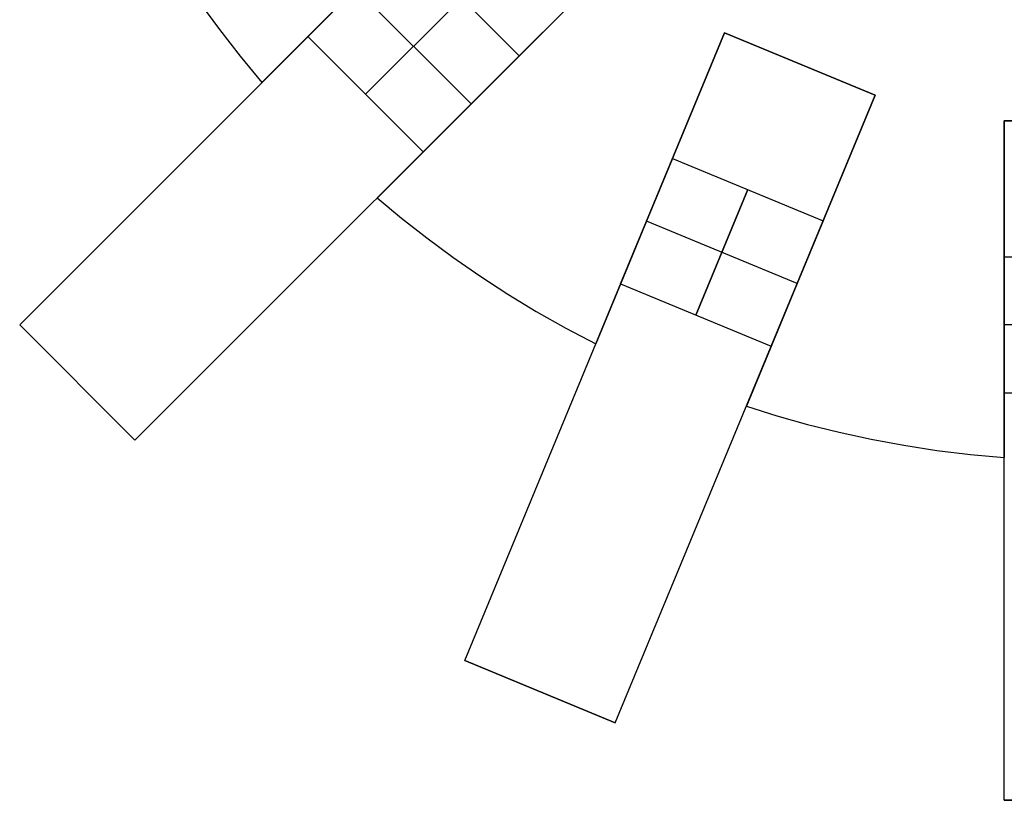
# Model space of a CAD drawing. Header units: millimetres. Extents: x 625 to 835, y 105 to 315.
# Tile 1 of 9: x 652 to 724, y 105 to 162. Entities that reach past the tile are written whole.
import ezdxf

# ---------------------------------------------------------------- set-up
doc = ezdxf.new("R2010")
doc.units = ezdxf.units.MM

msp = doc.modelspace()

# ---------------------------------------------------------------- linework, layer by layer
for points in [[(651.511, 139.996), (686.866, 175.352)], [(658.594, 173.928), (659.678, 171.858), (660.836, 169.797), (662.067, 167.749), (663.374, 165.718), (664.755, 163.707), (666.211, 161.72), (667.742, 159.761), (669.348, 157.833)], [(658.594, 173.928), (659.678, 171.858), (660.836, 169.797), (662.067, 167.749), (663.374, 165.718), (664.755, 163.707), (666.211, 161.72), (667.742, 159.761), (669.348, 157.833)], [(658.594, 173.928), (659.678, 171.858), (660.836, 169.797), (662.067, 167.749), (663.374, 165.718), (664.755, 163.707), (666.211, 161.72), (667.742, 159.761), (669.348, 157.833)], [(658.594, 173.928), (659.678, 171.858), (660.836, 169.797), (662.067, 167.749), (663.374, 165.718), (664.755, 163.707), (666.211, 161.72), (667.742, 159.761), (669.348, 157.833)], [(658.594, 173.928), (659.678, 171.858), (660.836, 169.797), (662.067, 167.749), (663.374, 165.718), (664.755, 163.707), (666.211, 161.72), (667.742, 159.761), (669.348, 157.833)], [(658.594, 173.928), (659.678, 171.858), (660.836, 169.797), (662.067, 167.749), (663.374, 165.718), (664.755, 163.707), (666.211, 161.72), (667.742, 159.761), (669.348, 157.833)], [(679.795, 168.281), (672.724, 161.21)], [(672.724, 161.21), (679.795, 168.281)], [(679.795, 168.281), (688.281, 159.795)], [(679.795, 168.281), (688.281, 159.795)], [(659.996, 131.511), (695.352, 166.866)], [(684.745, 156.26), (695.352, 166.866)], [(695.352, 166.866), (684.745, 156.26)], [(684.745, 156.26), (695.352, 166.866)], [(695.352, 166.866), (684.745, 156.26)], [(676.26, 164.745), (669.348, 157.833)], [(669.348, 157.833), (676.26, 164.745)], [(676.26, 164.745), (669.348, 157.833)], [(669.348, 157.833), (676.26, 164.745)], [(684.745, 156.26), (676.26, 164.745)], [(684.745, 156.26), (676.26, 164.745)], [(676.967, 156.967), (684.038, 164.038)], [(684.038, 164.038), (676.967, 156.967)], [(672.724, 161.21), (681.21, 152.724)], [(672.724, 161.21), (681.21, 152.724)], [(684.275, 115.289), (703.409, 161.483)], [(703.409, 161.483), (697.669, 147.625)], [(697.669, 147.625), (703.409, 161.483)], [(703.409, 161.483), (697.669, 147.625)], [(697.669, 147.625), (703.409, 161.483)], [(714.496, 156.891), (703.409, 161.483)], [(703.409, 161.483), (714.496, 156.891)], [(703.409, 161.483), (714.496, 156.891)], [(703.409, 161.483), (714.496, 156.891)], [(714.496, 156.891), (703.409, 161.483)], [(681.21, 152.724), (688.281, 159.795)], [(688.281, 159.795), (681.21, 152.724)], [(695.362, 110.697), (714.496, 156.891)], [(708.755, 143.032), (714.496, 156.891)], [(714.496, 156.891), (708.755, 143.032)], [(708.755, 143.032), (714.496, 156.891)], [(714.496, 156.891), (708.755, 143.032)], [(677.833, 149.348), (684.745, 156.26)], [(684.745, 156.26), (677.833, 149.348)], [(677.833, 149.348), (684.745, 156.26)], [(684.745, 156.26), (677.833, 149.348)], [(736, 155), (724, 155)], [(724, 155), (736, 155)], [(724, 155), (736, 155)], [(724, 155), (736, 155)], [(724, 155), (724, 140)], [(724, 140), (724, 155)], [(724, 155), (724, 140)], [(724, 140), (724, 155)], [(736, 155), (724, 155)], [(724, 105), (724, 155)], [(699.582, 152.244), (695.755, 143.005)], [(695.755, 143.005), (699.582, 152.244)], [(699.582, 152.244), (710.669, 147.652)], [(699.582, 152.244), (710.669, 147.652)], [(677.833, 149.348), (679.627, 147.85), (681.486, 146.389), (683.407, 144.968), (685.391, 143.592), (687.437, 142.262), (689.543, 140.984), (691.707, 139.76), (693.928, 138.594)], [(677.833, 149.348), (679.627, 147.85), (681.486, 146.389), (683.407, 144.968), (685.391, 143.592), (687.437, 142.262), (689.543, 140.984), (691.707, 139.76), (693.928, 138.594)], [(677.833, 149.348), (679.627, 147.85), (681.486, 146.389), (683.407, 144.968), (685.391, 143.592), (687.437, 142.262), (689.543, 140.984), (691.707, 139.76), (693.928, 138.594)], [(677.833, 149.348), (679.627, 147.85), (681.486, 146.389), (683.407, 144.968), (685.391, 143.592), (687.437, 142.262), (689.543, 140.984), (691.707, 139.76), (693.928, 138.594)], [(677.833, 149.348), (679.627, 147.85), (681.486, 146.389), (683.407, 144.968), (685.391, 143.592), (687.437, 142.262), (689.543, 140.984), (691.707, 139.76), (693.928, 138.594)], [(677.833, 149.348), (679.627, 147.85), (681.486, 146.389), (683.407, 144.968), (685.391, 143.592), (687.437, 142.262), (689.543, 140.984), (691.707, 139.76), (693.928, 138.594)], [(701.299, 140.709), (705.126, 149.948)], [(705.126, 149.948), (701.299, 140.709)], [(697.669, 147.625), (693.928, 138.594)], [(693.928, 138.594), (697.669, 147.625)], [(697.669, 147.625), (693.928, 138.594)], [(693.928, 138.594), (697.669, 147.625)], [(708.755, 143.032), (697.669, 147.625)], [(708.755, 143.032), (697.669, 147.625)], [(706.842, 138.413), (710.669, 147.652)], [(710.669, 147.652), (706.842, 138.413)], [(724, 145), (736, 145)], [(724, 145), (724, 135)], [(724, 135), (724, 145)], [(724, 145), (736, 145)], [(695.755, 143.005), (706.842, 138.413)], [(695.755, 143.005), (706.842, 138.413)], [(705.015, 134.002), (708.755, 143.032)], [(708.755, 143.032), (705.015, 134.002)], [(705.015, 134.002), (708.755, 143.032)], [(708.755, 143.032), (705.015, 134.002)], [(651.511, 139.996), (659.996, 131.511)], [(651.511, 139.996), (659.996, 131.511)], [(659.996, 131.511), (651.511, 139.996)], [(659.996, 131.511), (651.511, 139.996)], [(724, 140), (724, 130.225)], [(724, 130.225), (724, 140)], [(724, 140), (724, 130.225)], [(724, 130.225), (724, 140)], [(736, 140), (724, 140)], [(736, 140), (724, 140)], [(724, 135), (736, 135)], [(724, 135), (736, 135)], [(705.015, 134.002), (707.246, 133.304), (709.521, 132.665), (711.84, 132.088), (714.2, 131.576), (716.599, 131.13), (719.034, 130.755), (721.502, 130.453), (724, 130.225)], [(705.015, 134.002), (707.246, 133.304), (709.521, 132.665), (711.84, 132.088), (714.2, 131.576), (716.599, 131.13), (719.034, 130.755), (721.502, 130.453), (724, 130.225)], [(705.015, 134.002), (707.246, 133.304), (709.521, 132.665), (711.84, 132.088), (714.2, 131.576), (716.599, 131.13), (719.034, 130.755), (721.502, 130.453), (724, 130.225)], [(705.015, 134.002), (707.246, 133.304), (709.521, 132.665), (711.84, 132.088), (714.2, 131.576), (716.599, 131.13), (719.034, 130.755), (721.502, 130.453), (724, 130.225)], [(705.015, 134.002), (707.246, 133.304), (709.521, 132.665), (711.84, 132.088), (714.2, 131.576), (716.599, 131.13), (719.034, 130.755), (721.502, 130.453), (724, 130.225)], [(705.015, 134.002), (707.246, 133.304), (709.521, 132.665), (711.84, 132.088), (714.2, 131.576), (716.599, 131.13), (719.034, 130.755), (721.502, 130.453), (724, 130.225)], [(684.275, 115.289), (695.362, 110.697)], [(684.275, 115.289), (695.362, 110.697)], [(695.362, 110.697), (684.275, 115.289)], [(724, 105), (736, 105)], [(724, 105), (736, 105)], [(736, 105), (724, 105)]]:
    msp.add_lwpolyline(points)
at = {"extrusion": (-0.707107, 0.707107, 8.87133e-15)}
msp.add_lwpolyline([(-599.68, 9.995), (-600.022, 9.989), (-600.363, 9.972), (-600.703, 9.943), (-601.042, 9.902), (-601.379, 9.85), (-601.715, 9.786), (-602.048, 9.711), (-602.378, 9.624), (-602.706, 9.526), (-603.029, 9.418), (-603.349, 9.298), (-603.664, 9.167), (-603.975, 9.026), (-604.281, 8.874), (-604.581, 8.712), (-604.876, 8.539), (-605.165, 8.357), (-605.447, 8.165), (-605.723, 7.963), (-605.991, 7.752), (-606.252, 7.532), (-606.506, 7.303), (-606.751, 7.066), (-606.989, 6.821), (-607.218, 6.567), (-607.437, 6.306), (-607.648, 6.037), (-607.85, 5.762), (-608.042, 5.48), (-608.225, 5.191), (-608.397, 4.896), (-608.559, 4.596), (-608.711, 4.29), (-608.852, 3.979), (-608.983, 3.664), (-609.103, 3.344), (-609.212, 3.02), (-609.31, 2.693), (-609.396, 2.363), (-609.471, 2.03), (-609.535, 1.694), (-609.587, 1.357), (-609.628, 1.018), (-609.657, 0.677), (-609.675, 0.336), (-609.68, -0.005)], dxfattribs=at)
at = {"extrusion": (0.707107, -0.707107, -6.8464e-15)}
msp.add_lwpolyline([(609.68, -524.005), (609.675, -524.346), (609.657, -524.687), (609.628, -525.028), (609.587, -525.367), (609.535, -525.704), (609.471, -526.04), (609.396, -526.373), (609.31, -526.703), (609.212, -527.03), (609.103, -527.354), (608.983, -527.674), (608.852, -527.989), (608.711, -528.3), (608.559, -528.606), (608.397, -528.906), (608.225, -529.201), (608.042, -529.49), (607.85, -529.772), (607.648, -530.047), (607.437, -530.316), (607.218, -530.577), (606.989, -530.831), (606.751, -531.076), (606.506, -531.313), (606.252, -531.542), (605.991, -531.762), (605.723, -531.973), (605.447, -532.175), (605.165, -532.367), (604.876, -532.549), (604.581, -532.722), (604.281, -532.884), (603.975, -533.036), (603.664, -533.177), (603.349, -533.308), (603.029, -533.428), (602.706, -533.536), (602.378, -533.634), (602.048, -533.721), (601.715, -533.796), (601.379, -533.86), (601.042, -533.912), (600.703, -533.953), (600.363, -533.982), (600.022, -533.999), (599.68, -534.005)], dxfattribs=at)
at = {"extrusion": (-0.707107, 0.707107, -4.62474e-16)}
msp.add_lwpolyline([(-589.68, 9.995), (-588.656, 9.978), (-587.633, 9.925), (-586.612, 9.838), (-585.595, 9.716), (-584.583, 9.559), (-583.577, 9.368), (-582.577, 9.142), (-581.586, 8.883), (-580.605, 8.589), (-579.634, 8.263), (-578.675, 7.903), (-577.728, 7.511), (-576.796, 7.087), (-575.878, 6.632), (-574.977, 6.145), (-574.093, 5.628), (-573.227, 5.08), (-572.38, 4.504), (-571.553, 3.899), (-570.748, 3.266), (-569.964, 2.606), (-569.204, 1.92), (-568.467, 1.208), (-567.755, 0.472), (-567.069, -0.289), (-566.409, -1.072), (-565.776, -1.878), (-565.171, -2.705), (-564.595, -3.551), (-564.048, -4.417), (-563.531, -5.302), (-563.044, -6.203), (-562.588, -7.12), (-562.164, -8.053), (-561.772, -8.999), (-561.413, -9.959), (-561.086, -10.93), (-560.793, -11.911), (-560.533, -12.902), (-560.308, -13.901), (-560.117, -14.908), (-559.96, -15.92), (-559.838, -16.937), (-559.75, -17.958), (-559.698, -18.981), (-559.68, -20.005)], dxfattribs=at)
at = {"extrusion": (-0.707107, 0.707107, 2.2872e-15)}
msp.add_lwpolyline([(-559.68, -504.005), (-559.698, -505.029), (-559.75, -506.052), (-559.838, -507.073), (-559.96, -508.09), (-560.117, -509.102), (-560.308, -510.109), (-560.533, -511.108), (-560.793, -512.099), (-561.086, -513.08), (-561.413, -514.051), (-561.772, -515.011), (-562.164, -515.957), (-562.588, -516.89), (-563.044, -517.807), (-563.531, -518.708), (-564.048, -519.593), (-564.595, -520.459), (-565.171, -521.305), (-565.776, -522.132), (-566.409, -522.938), (-567.069, -523.721), (-567.755, -524.482), (-568.467, -525.218), (-569.204, -525.93), (-569.964, -526.616), (-570.748, -527.276), (-571.553, -527.909), (-572.38, -528.514), (-573.227, -529.09), (-574.093, -529.638), (-574.977, -530.155), (-575.878, -530.642), (-576.796, -531.097), (-577.728, -531.521), (-578.675, -531.913), (-579.634, -532.273), (-580.605, -532.599), (-581.586, -532.893), (-582.577, -533.152), (-583.577, -533.378), (-584.583, -533.569), (-585.595, -533.726), (-586.612, -533.848), (-587.633, -533.935), (-588.656, -533.988), (-589.68, -534.005)], dxfattribs=at)
at = {"extrusion": (0.92388, -0.382683, 7.4173e-16)}
msp.add_lwpolyline([(418.374, -0.005), (418.368, 0.336), (418.35, 0.677), (418.321, 1.018), (418.28, 1.357), (418.228, 1.694), (418.164, 2.03), (418.089, 2.363), (418.003, 2.693), (417.905, 3.02), (417.796, 3.344), (417.676, 3.664), (417.546, 3.979), (417.404, 4.29), (417.252, 4.596), (417.09, 4.896), (416.918, 5.191), (416.735, 5.48), (416.543, 5.762), (416.342, 6.037), (416.131, 6.306), (415.911, 6.567), (415.682, 6.821), (415.445, 7.066), (415.199, 7.303), (414.946, 7.532), (414.684, 7.752), (414.416, 7.963), (414.14, 8.165), (413.858, 8.357), (413.569, 8.539), (413.275, 8.712), (412.974, 8.874), (412.668, 9.026), (412.358, 9.167), (412.042, 9.298), (411.722, 9.418), (411.399, 9.526), (411.072, 9.624), (410.741, 9.711), (410.408, 9.786), (410.073, 9.85), (409.735, 9.902), (409.396, 9.943), (409.056, 9.972), (408.715, 9.989), (408.374, 9.995)], dxfattribs=at)
at = {"extrusion": (0.92388, -0.382683, 3.32821e-16)}
msp.add_lwpolyline([(418.374, -524.005), (418.368, -524.346), (418.35, -524.687), (418.321, -525.028), (418.28, -525.367), (418.228, -525.704), (418.164, -526.04), (418.089, -526.373), (418.003, -526.703), (417.905, -527.03), (417.796, -527.354), (417.676, -527.674), (417.546, -527.989), (417.404, -528.3), (417.252, -528.606), (417.09, -528.906), (416.918, -529.201), (416.735, -529.49), (416.543, -529.772), (416.342, -530.047), (416.131, -530.316), (415.911, -530.577), (415.682, -530.831), (415.445, -531.076), (415.199, -531.313), (414.946, -531.542), (414.684, -531.762), (414.416, -531.973), (414.14, -532.175), (413.858, -532.367), (413.569, -532.549), (413.275, -532.722), (412.974, -532.884), (412.668, -533.036), (412.358, -533.177), (412.042, -533.308), (411.722, -533.428), (411.399, -533.536), (411.072, -533.634), (410.741, -533.721), (410.408, -533.796), (410.073, -533.86), (409.735, -533.912), (409.396, -533.953), (409.056, -533.982), (408.715, -533.999), (408.374, -534.005)], dxfattribs=at)
at = {"extrusion": (1, 0, 0)}
for points in [[(161.483, -512.005), (161.483, -12.005)], [(159.187, -12.005), (159.187, -512.005)], [(157.674, 9.575), (157.674, -533.585)], [(157.833, -524.005), (157.833, -512.005)], [(157.833, -12.005), (157.833, -0.005)], [(156.891, -12.005), (156.891, -512.005)], [(155, -512.005), (155, -12.005)], [(155, -0.005), (154.994, 0.336), (154.977, 0.677), (154.948, 1.018), (154.907, 1.357), (154.855, 1.694), (154.791, 2.03), (154.716, 2.363), (154.629, 2.693), (154.531, 3.02), (154.423, 3.344), (154.303, 3.664), (154.172, 3.979), (154.031, 4.29), (153.879, 4.596), (153.717, 4.896), (153.544, 5.191), (153.362, 5.48), (153.17, 5.762), (152.968, 6.037), (152.757, 6.306), (152.537, 6.567), (152.308, 6.821), (152.071, 7.066), (151.826, 7.303), (151.572, 7.532), (151.311, 7.752), (151.042, 7.963), (150.767, 8.165), (150.485, 8.357), (150.196, 8.539), (149.901, 8.712), (149.601, 8.874), (149.295, 9.026), (148.984, 9.167), (148.669, 9.298), (148.349, 9.418), (148.025, 9.526), (147.698, 9.624), (147.368, 9.711), (147.035, 9.786), (146.699, 9.85), (146.362, 9.902), (146.023, 9.943), (145.682, 9.972), (145.341, 9.989), (145, 9.995)], [(145, -534.005), (145.341, -533.999), (145.682, -533.982), (146.023, -533.953), (146.362, -533.912), (146.699, -533.86), (147.035, -533.796), (147.368, -533.721), (147.698, -533.634), (148.025, -533.536), (148.349, -533.428), (148.669, -533.308), (148.984, -533.177), (149.295, -533.036), (149.601, -532.884), (149.901, -532.722), (150.196, -532.549), (150.485, -532.367), (150.767, -532.175), (151.042, -531.973), (151.311, -531.762), (151.572, -531.542), (151.826, -531.313), (152.071, -531.076), (152.308, -530.831), (152.537, -530.577), (152.757, -530.316), (152.968, -530.047), (153.17, -529.772), (153.362, -529.49), (153.544, -529.201), (153.717, -528.906), (153.879, -528.606), (154.031, -528.3), (154.172, -527.989), (154.303, -527.674), (154.423, -527.354), (154.531, -527.03), (154.629, -526.703), (154.716, -526.373), (154.791, -526.04), (154.855, -525.704), (154.907, -525.367), (154.948, -525.028), (154.977, -524.687), (154.994, -524.346), (155, -524.005)], [(149.348, -524.005), (149.348, -512.005)], [(149.348, -12.005), (149.348, -0.005)], [(149.189, 9.575), (149.189, -533.585)], [(139.996, -20.005), (139.996, -504.005)], [(138.594, -524.005), (138.594, -512.005)], [(138.594, -12.005), (138.594, -0.005)], [(138.386, 9.575), (138.386, -533.585)], [(135.754, -504.005), (135.754, -20.005)], [(135, 9.995), (133.976, 9.978), (132.953, 9.925), (131.932, 9.838), (130.915, 9.716), (129.903, 9.559), (128.896, 9.368), (127.897, 9.142), (126.906, 8.883), (125.925, 8.589), (124.954, 8.263), (123.994, 7.903), (123.048, 7.511), (122.115, 7.087), (121.198, 6.632), (120.297, 6.145), (119.412, 5.628), (118.546, 5.08), (117.7, 4.504), (116.873, 3.899), (116.067, 3.266), (115.284, 2.606), (114.523, 1.92), (113.787, 1.208), (113.075, 0.472), (112.389, -0.289), (111.729, -1.072), (111.096, -1.878), (110.491, -2.705), (109.915, -3.551), (109.367, -4.417), (108.85, -5.302), (108.363, -6.203), (107.908, -7.12), (107.484, -8.053), (107.092, -8.999), (106.732, -9.959), (106.406, -10.93), (106.112, -11.911), (105.853, -12.902), (105.627, -13.901), (105.436, -14.908), (105.279, -15.92), (105.157, -16.937), (105.07, -17.958), (105.017, -18.981), (105, -20.005)], [(105, -504.005), (105.017, -505.029), (105.07, -506.052), (105.157, -507.073), (105.279, -508.09), (105.436, -509.102), (105.627, -510.109), (105.853, -511.108), (106.112, -512.099), (106.406, -513.08), (106.732, -514.051), (107.092, -515.011), (107.484, -515.957), (107.908, -516.89), (108.363, -517.807), (108.85, -518.708), (109.367, -519.593), (109.915, -520.459), (110.491, -521.305), (111.096, -522.132), (111.729, -522.938), (112.389, -523.721), (113.075, -524.482), (113.787, -525.218), (114.523, -525.93), (115.284, -526.616), (116.067, -527.276), (116.873, -527.909), (117.7, -528.514), (118.546, -529.09), (119.412, -529.638), (120.297, -530.155), (121.198, -530.642), (122.115, -531.097), (123.048, -531.521), (123.994, -531.913), (124.954, -532.273), (125.925, -532.599), (126.906, -532.893), (127.897, -533.152), (128.896, -533.378), (129.903, -533.569), (130.915, -533.726), (131.932, -533.848), (132.953, -533.935), (133.976, -533.988), (135, -534.005)], [(133.794, 9.575), (133.794, -533.585)], [(134.002, -524.005), (134.002, -512.005)], [(134.002, -12.005), (134.002, -0.005)], [(131.511, -504.005), (131.511, -20.005)], [(130.225, -524.005), (130.225, -512.005)], [(130.225, -12.005), (130.225, -0.005)], [(130, 9.575), (130, -533.585)], [(115.289, -20.005), (115.289, -504.005)], [(112.993, -504.005), (112.993, -20.005)], [(110.697, -504.005), (110.697, -20.005)], [(105, -20.005), (105, -504.005)]]:
    msp.add_lwpolyline(points, dxfattribs=at)
at = {"extrusion": (0.92388, -0.382683, -2.97238e-15)}
msp.add_lwpolyline([(408.374, 9.995), (408.715, 9.989), (409.056, 9.972), (409.396, 9.943), (409.735, 9.902), (410.073, 9.85), (410.408, 9.786), (410.741, 9.711), (411.072, 9.624), (411.399, 9.526), (411.722, 9.418), (412.042, 9.298), (412.358, 9.167), (412.668, 9.026), (412.974, 8.874), (413.275, 8.712), (413.569, 8.539), (413.858, 8.357), (414.14, 8.165), (414.416, 7.963), (414.684, 7.752), (414.946, 7.532), (415.199, 7.303), (415.445, 7.066), (415.682, 6.821), (415.911, 6.567), (416.131, 6.306), (416.342, 6.037), (416.543, 5.762), (416.735, 5.48), (416.918, 5.191), (417.09, 4.896), (417.252, 4.596), (417.404, 4.29), (417.546, 3.979), (417.676, 3.664), (417.796, 3.344), (417.905, 3.02), (418.003, 2.693), (418.089, 2.363), (418.164, 2.03), (418.228, 1.694), (418.28, 1.357), (418.321, 1.018), (418.35, 0.677), (418.368, 0.336), (418.374, -0.005)], dxfattribs=at)
at = {"extrusion": (0.92388, -0.382683, 1.37769e-14)}
msp.add_lwpolyline([(418.374, -524.005), (418.368, -524.346), (418.35, -524.687), (418.321, -525.028), (418.28, -525.367), (418.228, -525.704), (418.164, -526.04), (418.089, -526.373), (418.003, -526.703), (417.905, -527.03), (417.796, -527.354), (417.676, -527.674), (417.546, -527.989), (417.404, -528.3), (417.252, -528.606), (417.09, -528.906), (416.918, -529.201), (416.735, -529.49), (416.543, -529.772), (416.342, -530.047), (416.131, -530.316), (415.911, -530.577), (415.682, -530.831), (415.445, -531.076), (415.199, -531.313), (414.946, -531.542), (414.684, -531.762), (414.416, -531.973), (414.14, -532.175), (413.858, -532.367), (413.569, -532.549), (413.275, -532.722), (412.974, -532.884), (412.668, -533.036), (412.358, -533.177), (412.042, -533.308), (411.722, -533.428), (411.399, -533.536), (411.072, -533.634), (410.741, -533.721), (410.408, -533.796), (410.073, -533.86), (409.735, -533.912), (409.396, -533.953), (409.056, -533.982), (408.715, -533.999), (408.374, -534.005)], dxfattribs=at)
at = {"extrusion": (-0.707107, 0.707107, 3.18558e-15)}
msp.add_lwpolyline([(-559.68, -20.005), (-559.698, -18.981), (-559.75, -17.958), (-559.838, -16.937), (-559.96, -15.92), (-560.117, -14.908), (-560.308, -13.901), (-560.533, -12.902), (-560.793, -11.911), (-561.086, -10.93), (-561.413, -9.959), (-561.772, -8.999), (-562.164, -8.053), (-562.588, -7.12), (-563.044, -6.203), (-563.531, -5.302), (-564.048, -4.417), (-564.595, -3.551), (-565.171, -2.705), (-565.776, -1.878), (-566.409, -1.072), (-567.069, -0.289), (-567.755, 0.472), (-568.467, 1.208), (-569.204, 1.92), (-569.964, 2.606), (-570.748, 3.266), (-571.553, 3.899), (-572.38, 4.504), (-573.227, 5.08), (-574.093, 5.628), (-574.977, 6.145), (-575.878, 6.632), (-576.796, 7.087), (-577.728, 7.511), (-578.675, 7.903), (-579.634, 8.263), (-580.605, 8.589), (-581.586, 8.883), (-582.577, 9.142), (-583.577, 9.368), (-584.583, 9.559), (-585.595, 9.716), (-586.612, 9.838), (-587.633, 9.925), (-588.656, 9.978), (-589.68, 9.995)], dxfattribs=at)
at = {"extrusion": (0.707107, -0.707107, -4.47926e-16)}
msp.add_lwpolyline([(589.68, -534.005), (588.656, -533.988), (587.633, -533.935), (586.612, -533.848), (585.595, -533.726), (584.583, -533.569), (583.577, -533.378), (582.577, -533.152), (581.586, -532.893), (580.605, -532.599), (579.634, -532.273), (578.675, -531.913), (577.728, -531.521), (576.796, -531.097), (575.878, -530.642), (574.977, -530.155), (574.093, -529.638), (573.227, -529.09), (572.38, -528.514), (571.553, -527.909), (570.748, -527.276), (569.964, -526.616), (569.204, -525.93), (568.467, -525.218), (567.755, -524.482), (567.069, -523.721), (566.409, -522.938), (565.776, -522.132), (565.171, -521.305), (564.595, -520.459), (564.048, -519.593), (563.531, -518.708), (563.044, -517.807), (562.588, -516.89), (562.164, -515.957), (561.772, -515.011), (561.413, -514.051), (561.086, -513.08), (560.793, -512.099), (560.533, -511.108), (560.308, -510.109), (560.117, -509.102), (559.96, -508.09), (559.838, -507.073), (559.75, -506.052), (559.698, -505.029), (559.68, -504.005)], dxfattribs=at)
at = {"extrusion": (0.92388, -0.382683, 6.32058e-15)}
msp.add_lwpolyline([(408.374, 9.995), (408.715, 9.989), (409.056, 9.972), (409.396, 9.943), (409.735, 9.902), (410.073, 9.85), (410.408, 9.786), (410.741, 9.711), (411.072, 9.624), (411.399, 9.526), (411.722, 9.418), (412.042, 9.298), (412.358, 9.167), (412.668, 9.026), (412.974, 8.874), (413.275, 8.712), (413.569, 8.539), (413.858, 8.357), (414.14, 8.165), (414.416, 7.963), (414.684, 7.752), (414.946, 7.532), (415.199, 7.303), (415.445, 7.066), (415.682, 6.821), (415.911, 6.567), (416.131, 6.306), (416.342, 6.037), (416.543, 5.762), (416.735, 5.48), (416.918, 5.191), (417.09, 4.896), (417.252, 4.596), (417.404, 4.29), (417.546, 3.979), (417.676, 3.664), (417.796, 3.344), (417.905, 3.02), (418.003, 2.693), (418.089, 2.363), (418.164, 2.03), (418.228, 1.694), (418.28, 1.357), (418.321, 1.018), (418.35, 0.677), (418.368, 0.336), (418.374, -0.005)], dxfattribs=at)
at = {"extrusion": (0.92388, -0.382683, 4.81188e-15)}
msp.add_lwpolyline([(418.374, -524.005), (418.368, -524.346), (418.35, -524.687), (418.321, -525.028), (418.28, -525.367), (418.228, -525.704), (418.164, -526.04), (418.089, -526.373), (418.003, -526.703), (417.905, -527.03), (417.796, -527.354), (417.676, -527.674), (417.546, -527.989), (417.404, -528.3), (417.252, -528.606), (417.09, -528.906), (416.918, -529.201), (416.735, -529.49), (416.543, -529.772), (416.342, -530.047), (416.131, -530.316), (415.911, -530.577), (415.682, -530.831), (415.445, -531.076), (415.199, -531.313), (414.946, -531.542), (414.684, -531.762), (414.416, -531.973), (414.14, -532.175), (413.858, -532.367), (413.569, -532.549), (413.275, -532.722), (412.974, -532.884), (412.668, -533.036), (412.358, -533.177), (412.042, -533.308), (411.722, -533.428), (411.399, -533.536), (411.072, -533.634), (410.741, -533.721), (410.408, -533.796), (410.073, -533.86), (409.735, -533.912), (409.396, -533.953), (409.056, -533.982), (408.715, -533.999), (408.374, -534.005)], dxfattribs=at)
at = {"extrusion": (-0.707107, 0.707107, 1.12215e-17)}
msp.add_lwpolyline([(-559.68, -20.005), (-559.698, -18.981), (-559.75, -17.958), (-559.838, -16.937), (-559.96, -15.92), (-560.117, -14.908), (-560.308, -13.901), (-560.533, -12.902), (-560.793, -11.911), (-561.086, -10.93), (-561.413, -9.959), (-561.772, -8.999), (-562.164, -8.053), (-562.588, -7.12), (-563.044, -6.203), (-563.531, -5.302), (-564.048, -4.417), (-564.595, -3.551), (-565.171, -2.705), (-565.776, -1.878), (-566.409, -1.072), (-567.069, -0.289), (-567.755, 0.472), (-568.467, 1.208), (-569.204, 1.92), (-569.964, 2.606), (-570.748, 3.266), (-571.553, 3.899), (-572.38, 4.504), (-573.227, 5.08), (-574.093, 5.628), (-574.977, 6.145), (-575.878, 6.632), (-576.796, 7.087), (-577.728, 7.511), (-578.675, 7.903), (-579.634, 8.263), (-580.605, 8.589), (-581.586, 8.883), (-582.577, 9.142), (-583.577, 9.368), (-584.583, 9.559), (-585.595, 9.716), (-586.612, 9.838), (-587.633, 9.925), (-588.656, 9.978), (-589.68, 9.995)], dxfattribs=at)
at = {"extrusion": (0.707107, -0.707107, -1.12735e-15)}
msp.add_lwpolyline([(589.68, -534.005), (588.656, -533.988), (587.633, -533.935), (586.612, -533.848), (585.595, -533.726), (584.583, -533.569), (583.577, -533.378), (582.577, -533.152), (581.586, -532.893), (580.605, -532.599), (579.634, -532.273), (578.675, -531.913), (577.728, -531.521), (576.796, -531.097), (575.878, -530.642), (574.977, -530.155), (574.093, -529.638), (573.227, -529.09), (572.38, -528.514), (571.553, -527.909), (570.748, -527.276), (569.964, -526.616), (569.204, -525.93), (568.467, -525.218), (567.755, -524.482), (567.069, -523.721), (566.409, -522.938), (565.776, -522.132), (565.171, -521.305), (564.595, -520.459), (564.048, -519.593), (563.531, -518.708), (563.044, -517.807), (562.588, -516.89), (562.164, -515.957), (561.772, -515.011), (561.413, -514.051), (561.086, -513.08), (560.793, -512.099), (560.533, -511.108), (560.308, -510.109), (560.117, -509.102), (559.96, -508.09), (559.838, -507.073), (559.75, -506.052), (559.698, -505.029), (559.68, -504.005)], dxfattribs=at)
at = {"extrusion": (0.92388, -0.382683, -3.05892e-15)}
msp.add_lwpolyline([(398.374, 9.995), (397.349, 9.978), (396.326, 9.925), (395.306, 9.838), (394.289, 9.716), (393.276, 9.559), (392.27, 9.368), (391.271, 9.142), (390.28, 8.883), (389.298, 8.589), (388.327, 8.263), (387.368, 7.903), (386.422, 7.511), (385.489, 7.087), (384.572, 6.632), (383.67, 6.145), (382.786, 5.628), (381.92, 5.08), (381.073, 4.504), (380.247, 3.899), (379.441, 3.266), (378.657, 2.606), (377.897, 1.92), (377.16, 1.208), (376.449, 0.472), (375.762, -0.289), (375.102, -1.072), (374.469, -1.878), (373.865, -2.705), (373.288, -3.551), (372.741, -4.417), (372.224, -5.302), (371.737, -6.203), (371.281, -7.12), (370.857, -8.053), (370.465, -8.999), (370.106, -9.959), (369.779, -10.93), (369.486, -11.911), (369.227, -12.902), (369.001, -13.901), (368.81, -14.908), (368.653, -15.92), (368.531, -16.937), (368.444, -17.958), (368.391, -18.981), (368.374, -20.005)], dxfattribs=at)
at = {"extrusion": (0.92388, -0.382683, 3.89754e-15)}
msp.add_lwpolyline([(368.374, -504.005), (368.391, -505.029), (368.444, -506.052), (368.531, -507.073), (368.653, -508.09), (368.81, -509.102), (369.001, -510.109), (369.227, -511.108), (369.486, -512.099), (369.779, -513.08), (370.106, -514.051), (370.465, -515.011), (370.857, -515.957), (371.281, -516.89), (371.737, -517.807), (372.224, -518.708), (372.741, -519.593), (373.288, -520.459), (373.865, -521.305), (374.469, -522.132), (375.102, -522.938), (375.762, -523.721), (376.449, -524.482), (377.16, -525.218), (377.897, -525.93), (378.657, -526.616), (379.441, -527.276), (380.247, -527.909), (381.073, -528.514), (381.92, -529.09), (382.786, -529.638), (383.67, -530.155), (384.572, -530.642), (385.489, -531.097), (386.422, -531.521), (387.368, -531.913), (388.327, -532.273), (389.298, -532.599), (390.28, -532.893), (391.271, -533.152), (392.27, -533.378), (393.276, -533.569), (394.289, -533.726), (395.306, -533.848), (396.326, -533.935), (397.349, -533.988), (398.374, -534.005)], dxfattribs=at)
at = {"extrusion": (0.92388, -0.382683, -2.02383e-15)}
msp.add_lwpolyline([(368.374, -20.005), (368.391, -18.981), (368.444, -17.958), (368.531, -16.937), (368.653, -15.92), (368.81, -14.908), (369.001, -13.901), (369.227, -12.902), (369.486, -11.911), (369.779, -10.93), (370.106, -9.959), (370.465, -8.999), (370.857, -8.053), (371.281, -7.12), (371.737, -6.203), (372.224, -5.302), (372.741, -4.417), (373.288, -3.551), (373.865, -2.705), (374.469, -1.878), (375.102, -1.072), (375.762, -0.289), (376.449, 0.472), (377.16, 1.208), (377.897, 1.92), (378.657, 2.606), (379.441, 3.266), (380.247, 3.899), (381.073, 4.504), (381.92, 5.08), (382.786, 5.628), (383.67, 6.145), (384.572, 6.632), (385.489, 7.087), (386.422, 7.511), (387.368, 7.903), (388.327, 8.263), (389.298, 8.589), (390.28, 8.883), (391.271, 9.142), (392.27, 9.368), (393.276, 9.559), (394.289, 9.716), (395.306, 9.838), (396.326, 9.925), (397.349, 9.978), (398.374, 9.995)], dxfattribs=at)
at = {"extrusion": (0.92388, -0.382683, 2.09066e-15)}
msp.add_lwpolyline([(398.374, -534.005), (397.349, -533.988), (396.326, -533.935), (395.306, -533.848), (394.289, -533.726), (393.276, -533.569), (392.27, -533.378), (391.271, -533.152), (390.28, -532.893), (389.298, -532.599), (388.327, -532.273), (387.368, -531.913), (386.422, -531.521), (385.489, -531.097), (384.572, -530.642), (383.67, -530.155), (382.786, -529.638), (381.92, -529.09), (381.073, -528.514), (380.247, -527.909), (379.441, -527.276), (378.657, -526.616), (377.897, -525.93), (377.16, -525.218), (376.449, -524.482), (375.762, -523.721), (375.102, -522.938), (374.469, -522.132), (373.865, -521.305), (373.288, -520.459), (372.741, -519.593), (372.224, -518.708), (371.737, -517.807), (371.281, -516.89), (370.857, -515.957), (370.465, -515.011), (370.106, -514.051), (369.779, -513.08), (369.486, -512.099), (369.227, -511.108), (369.001, -510.109), (368.81, -509.102), (368.653, -508.09), (368.531, -507.073), (368.444, -506.052), (368.391, -505.029), (368.374, -504.005)], dxfattribs=at)
at = {"extrusion": (0.92388, -0.382683, -2.89074e-15)}
msp.add_lwpolyline([(368.374, -20.005), (368.391, -18.981), (368.444, -17.958), (368.531, -16.937), (368.653, -15.92), (368.81, -14.908), (369.001, -13.901), (369.227, -12.902), (369.486, -11.911), (369.779, -10.93), (370.106, -9.959), (370.465, -8.999), (370.857, -8.053), (371.281, -7.12), (371.737, -6.203), (372.224, -5.302), (372.741, -4.417), (373.288, -3.551), (373.865, -2.705), (374.469, -1.878), (375.102, -1.072), (375.762, -0.289), (376.449, 0.472), (377.16, 1.208), (377.897, 1.92), (378.657, 2.606), (379.441, 3.266), (380.247, 3.899), (381.073, 4.504), (381.92, 5.08), (382.786, 5.628), (383.67, 6.145), (384.572, 6.632), (385.489, 7.087), (386.422, 7.511), (387.368, 7.903), (388.327, 8.263), (389.298, 8.589), (390.28, 8.883), (391.271, 9.142), (392.27, 9.368), (393.276, 9.559), (394.289, 9.716), (395.306, 9.838), (396.326, 9.925), (397.349, 9.978), (398.374, 9.995)], dxfattribs=at)
at = {"extrusion": (0.92388, -0.382683, 6.24076e-16)}
msp.add_lwpolyline([(398.374, -534.005), (397.349, -533.988), (396.326, -533.935), (395.306, -533.848), (394.289, -533.726), (393.276, -533.569), (392.27, -533.378), (391.271, -533.152), (390.28, -532.893), (389.298, -532.599), (388.327, -532.273), (387.368, -531.913), (386.422, -531.521), (385.489, -531.097), (384.572, -530.642), (383.67, -530.155), (382.786, -529.638), (381.92, -529.09), (381.073, -528.514), (380.247, -527.909), (379.441, -527.276), (378.657, -526.616), (377.897, -525.93), (377.16, -525.218), (376.449, -524.482), (375.762, -523.721), (375.102, -522.938), (374.469, -522.132), (373.865, -521.305), (373.288, -520.459), (372.741, -519.593), (372.224, -518.708), (371.737, -517.807), (371.281, -516.89), (370.857, -515.957), (370.465, -515.011), (370.106, -514.051), (369.779, -513.08), (369.486, -512.099), (369.227, -511.108), (369.001, -510.109), (368.81, -509.102), (368.653, -508.09), (368.531, -507.073), (368.444, -506.052), (368.391, -505.029), (368.374, -504.005)], dxfattribs=at)

doc.saveas('drawing.dxf')
